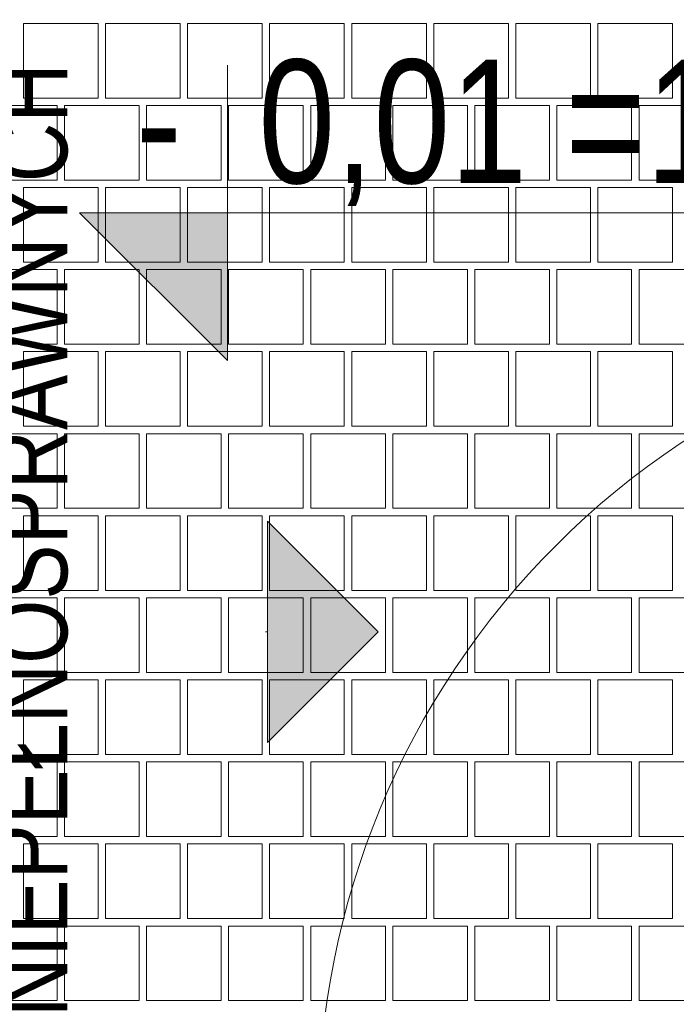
# Model space of a CAD drawing. Header units: millimetres. Extents: x -126271 to -88962, y -179170 to 5194.
# Tile 17 of 66: x -123824 to -122935, y -97371 to -96037. Entities that reach past the tile are written whole.
import ezdxf

# ---------------------------------------------------------------- set-up
doc = ezdxf.new("R2010")
doc.units = ezdxf.units.MM
doc.header["$MEASUREMENT"] = 0
for name, color, linetype in [('Nowe_0', 7, 'Continuous'), ('Nowe_Konstrukcja - Ściany zew', 7, 'Continuous'), ('Nowe_Wymiarowanie - Ogólne', 7, 'Continuous')]:
    doc.layers.add(name, color=color, linetype=linetype)
for name, color, linetype, lineweight in [('Nowe_0_Nr_pióra__21', 7, 'Continuous', 20), ('Nowe_Drzwi Archicad_Nr_pióra__3', 7, 'Continuous', 13), ('Nowe_Konstrukcja - Ściany zew_Nr_pióra__21', 7, 'Continuous', 20), ('Nowe_Tabelka_Nr_pióra__3', 7, 'Continuous', 13), ('Nowe_Tabelka_Nr_pióra__7', 7, 'Continuous', 35), ('Nowe_Wymiarowanie - Ogólne_Nr_pióra__42', 8, 'Continuous', 25)]:
    doc.layers.add(name, color=color, linetype=linetype, lineweight=lineweight)
for name, color, linetype, lineweight, true_color in [('Nowe_2D - Rysunki i Obrazki_Nr_pióra__105', 7, 'Continuous', 13, 0xcccccc), ('Nowe_Opisy - Etykiety_Nr_pióra__81', 7, 'Continuous', 13, 0x6a6a6a), ('Nowe_Wymiarowanie - Ogólne_Nr_pióra__81', 7, 'Continuous', 13, 0x6a6a6a)]:
    doc.layers.add(name, color=color, linetype=linetype, lineweight=lineweight, true_color=true_color)
doc.styles.add('STYL_AUTOMATYCZNY_1', font='arial.ttf')
doc.styles.add('STYL_AUTOMATYCZNY_3', font='arial.ttf', dxfattribs={"width": 0.8})
doc.dimstyles.new('STYL_AUTOMATYCZNY__3', dxfattribs={"dimtxt": 150, "dimasz": 47.5, "dimexe": 0.18, "dimexo": 0.0625, "dimgap": 0, "dimtad": 1, "dimdec": 0, "dimlfac": 0.1, "dimzin": 0, "dimdsep": 46, "dimtxsty": 'STYL_AUTOMATYCZNY_1', "dimblk": 'ARROWHEAD_6', "dimblk1": 'ARROWHEAD_6', "dimblk2": 'ARROWHEAD_6', "dimcen": 0.09, "dimse1": 1, "dimse2": 1, "dimclrd": 256, "dimclre": 256, "dimclrt": 8, "dimazin": 0, "dimtfac": 1, "dimtdec": 4, "dimtmove": 0, "dimatfit": 3, "dimfxl": 0, "dimtolj": 1, "dimtzin": 0, "dimarcsym": 0})
doc.dimstyles.new('STYL_AUTOMATYCZNY__6', dxfattribs={"dimtxt": 0.18, "dimasz": 182.4, "dimexe": 0.18, "dimexo": 0.0625, "dimgap": 0, "dimtad": 0, "dimtih": 1, "dimtoh": 1, "dimdec": 4, "dimzin": 0, "dimdsep": 46, "dimcen": 0.09, "dimadec": 0, "dimazin": 0, "dimtfac": 1, "dimtdec": 4, "dimtmove": 0, "dimatfit": 3, "dimldrblk": 'ARROWHEAD_5', "dimfxl": 0, "dimtolj": 1, "dimtzin": 0, "dimarcsym": 0})

# ---------------------------------------------------------------- blocks, each defined once
blk = doc.blocks.new('*X78')
at = {"layer": 'Nowe_2D - Rysunki i Obrazki_Nr_pióra__105', "color": 254, "linetype": 'Continuous', "lineweight": 13, "true_color": 0xcccccc}
for p, q in [((-123818.7, -96143.5), (-123818.7, -96042.5)), ((-123818.7, -96042.5), (-123768.2, -96042.5)), ((-123717.7, -96042.5), (-123768.2, -96042.5)), ((-123717.7, -96143.5), (-123717.7, -96042.5)), ((-123606.6, -96042.5), (-123707.6, -96042.5)), ((-123707.6, -96042.5), (-123707.6, -96143.5)), ((-123606.6, -96143.5), (-123606.6, -96042.5)), ((-123596.5, -96143.5), (-123596.5, -96042.5)), ((-123596.5, -96042.5), (-123546, -96042.5)), ((-123495.5, -96042.5), (-123546, -96042.5)), ((-123495.5, -96143.5), (-123495.5, -96042.5)), ((-123384.4, -96042.5), (-123485.4, -96042.5)), ((-123485.4, -96042.5), (-123485.4, -96143.5)), ((-123384.4, -96143.5), (-123384.4, -96042.5)), ((-123374.3, -96143.5), (-123374.3, -96042.5)), ((-123374.3, -96042.5), (-123323.8, -96042.5)), ((-123273.3, -96042.5), (-123323.8, -96042.5)), ((-123273.3, -96143.5), (-123273.3, -96042.5)), ((-123162.2, -96042.5), (-123263.2, -96042.5)), ((-123263.2, -96042.5), (-123263.2, -96143.5)), ((-123162.2, -96143.5), (-123162.2, -96042.5)), ((-123152.1, -96143.5), (-123152.1, -96042.5)), ((-123152.1, -96042.5), (-123101.6, -96042.5)), ((-123051.1, -96042.5), (-123101.6, -96042.5)), ((-123051.1, -96143.5), (-123051.1, -96042.5)), ((-122940, -96042.5), (-123041, -96042.5)), ((-123041, -96042.5), (-123041, -96143.5)), ((-122940, -96143.5), (-122940, -96042.5)), ((-123768.2, -96143.5), (-123818.7, -96143.5)), ((-123768.2, -96143.5), (-123717.7, -96143.5)), ((-123707.6, -96143.5), (-123606.6, -96143.5)), ((-123546, -96143.5), (-123596.5, -96143.5)), ((-123546, -96143.5), (-123495.5, -96143.5)), ((-123485.4, -96143.5), (-123384.4, -96143.5)), ((-123323.8, -96143.5), (-123374.3, -96143.5)), ((-123323.8, -96143.5), (-123273.3, -96143.5)), ((-123263.2, -96143.5), (-123162.2, -96143.5)), ((-123101.6, -96143.5), (-123152.1, -96143.5)), ((-123101.6, -96143.5), (-123051.1, -96143.5)), ((-123041, -96143.5), (-122940, -96143.5)), ((-123773.2, -96153.6), (-123874.2, -96153.6)), ((-123773.2, -96254.6), (-123773.2, -96153.6)), ((-123662.1, -96153.6), (-123763.1, -96153.6)), ((-123763.1, -96153.6), (-123763.1, -96254.6)), ((-123662.1, -96254.6), (-123662.1, -96153.6)), ((-123551, -96153.6), (-123652, -96153.6)), ((-123652, -96153.6), (-123652, -96254.6)), ((-123551, -96254.6), (-123551, -96153.6)), ((-123439.9, -96153.6), (-123540.9, -96153.6)), ((-123540.9, -96153.6), (-123540.9, -96254.6)), ((-123439.9, -96254.6), (-123439.9, -96153.6)), ((-123328.8, -96153.6), (-123429.8, -96153.6)), ((-123429.8, -96153.6), (-123429.8, -96254.6)), ((-123328.8, -96254.6), (-123328.8, -96153.6)), ((-123217.7, -96153.6), (-123318.7, -96153.6)), ((-123318.7, -96153.6), (-123318.7, -96254.6)), ((-123217.7, -96254.6), (-123217.7, -96153.6)), ((-123106.6, -96153.6), (-123207.6, -96153.6)), ((-123207.6, -96153.6), (-123207.6, -96254.6)), ((-123106.6, -96254.6), (-123106.6, -96153.6)), ((-122995.5, -96153.6), (-123096.5, -96153.6)), ((-123096.5, -96153.6), (-123096.5, -96254.6)), ((-122995.5, -96254.6), (-122995.5, -96153.6)), ((-122884.4, -96153.6), (-122985.4, -96153.6)), ((-122985.4, -96153.6), (-122985.4, -96254.6)), ((-123874.2, -96254.6), (-123773.2, -96254.6)), ((-123763.1, -96254.6), (-123662.1, -96254.6)), ((-123652, -96254.6), (-123551, -96254.6)), ((-123540.9, -96254.6), (-123439.9, -96254.6)), ((-123429.8, -96254.6), (-123328.8, -96254.6)), ((-123318.7, -96254.6), (-123217.7, -96254.6)), ((-123207.6, -96254.6), (-123106.6, -96254.6)), ((-123096.5, -96254.6), (-122995.5, -96254.6)), ((-122985.4, -96254.6), (-122884.4, -96254.6)), ((-123818.7, -96365.7), (-123818.7, -96264.7)), ((-123818.7, -96264.7), (-123768.2, -96264.7)), ((-123717.7, -96264.7), (-123768.2, -96264.7)), ((-123717.7, -96365.7), (-123717.7, -96264.7)), ((-123606.6, -96264.7), (-123707.6, -96264.7)), ((-123707.6, -96264.7), (-123707.6, -96365.7)), ((-123606.6, -96365.7), (-123606.6, -96264.7)), ((-123596.5, -96365.7), (-123596.5, -96264.7)), ((-123596.5, -96264.7), (-123546, -96264.7)), ((-123495.5, -96264.7), (-123546, -96264.7)), ((-123495.5, -96365.7), (-123495.5, -96264.7)), ((-123384.4, -96264.7), (-123485.4, -96264.7)), ((-123485.4, -96264.7), (-123485.4, -96365.7)), ((-123384.4, -96365.7), (-123384.4, -96264.7)), ((-123374.3, -96365.7), (-123374.3, -96264.7)), ((-123374.3, -96264.7), (-123323.8, -96264.7)), ((-123273.3, -96264.7), (-123323.8, -96264.7)), ((-123273.3, -96365.7), (-123273.3, -96264.7)), ((-123162.2, -96264.7), (-123263.2, -96264.7)), ((-123263.2, -96264.7), (-123263.2, -96365.7)), ((-123162.2, -96365.7), (-123162.2, -96264.7)), ((-123152.1, -96365.7), (-123152.1, -96264.7)), ((-123152.1, -96264.7), (-123101.6, -96264.7)), ((-123051.1, -96264.7), (-123101.6, -96264.7)), ((-123051.1, -96365.7), (-123051.1, -96264.7)), ((-122940, -96264.7), (-123041, -96264.7)), ((-123041, -96264.7), (-123041, -96365.7)), ((-122940, -96365.7), (-122940, -96264.7)), ((-123773.2, -96375.8), (-123874.2, -96375.8)), ((-123768.2, -96365.7), (-123818.7, -96365.7)), ((-123773.2, -96476.8), (-123773.2, -96375.8)), ((-123768.2, -96365.7), (-123717.7, -96365.7)), ((-123662.1, -96375.8), (-123763.1, -96375.8)), ((-123763.1, -96375.8), (-123763.1, -96476.8)), ((-123707.6, -96365.7), (-123606.6, -96365.7)), ((-123662.1, -96476.8), (-123662.1, -96375.8)), ((-123551, -96375.8), (-123652, -96375.8)), ((-123652, -96375.8), (-123652, -96476.8)), ((-123546, -96365.7), (-123596.5, -96365.7)), ((-123551, -96476.8), (-123551, -96375.8)), ((-123546, -96365.7), (-123495.5, -96365.7)), ((-123439.9, -96375.8), (-123540.9, -96375.8)), ((-123540.9, -96375.8), (-123540.9, -96476.8)), ((-123485.4, -96365.7), (-123384.4, -96365.7)), ((-123439.9, -96476.8), (-123439.9, -96375.8)), ((-123328.8, -96375.8), (-123429.8, -96375.8)), ((-123429.8, -96375.8), (-123429.8, -96476.8)), ((-123323.8, -96365.7), (-123374.3, -96365.7)), ((-123328.8, -96476.8), (-123328.8, -96375.8)), ((-123323.8, -96365.7), (-123273.3, -96365.7)), ((-123217.7, -96375.8), (-123318.7, -96375.8)), ((-123318.7, -96375.8), (-123318.7, -96476.8)), ((-123263.2, -96365.7), (-123162.2, -96365.7)), ((-123217.7, -96476.8), (-123217.7, -96375.8)), ((-123106.6, -96375.8), (-123207.6, -96375.8)), ((-123207.6, -96375.8), (-123207.6, -96476.8)), ((-123101.6, -96365.7), (-123152.1, -96365.7)), ((-123106.6, -96476.8), (-123106.6, -96375.8)), ((-123101.6, -96365.7), (-123051.1, -96365.7)), ((-122995.5, -96375.8), (-123096.5, -96375.8)), ((-123096.5, -96375.8), (-123096.5, -96476.8)), ((-123041, -96365.7), (-122940, -96365.7)), ((-122995.5, -96476.8), (-122995.5, -96375.8)), ((-122884.4, -96375.8), (-122985.4, -96375.8)), ((-122985.4, -96375.8), (-122985.4, -96476.8)), ((-123874.2, -96476.8), (-123773.2, -96476.8)), ((-123763.1, -96476.8), (-123662.1, -96476.8)), ((-123652, -96476.8), (-123551, -96476.8)), ((-123540.9, -96476.8), (-123439.9, -96476.8)), ((-123429.8, -96476.8), (-123328.8, -96476.8)), ((-123318.7, -96476.8), (-123217.7, -96476.8)), ((-123207.6, -96476.8), (-123106.6, -96476.8)), ((-123096.5, -96476.8), (-122995.5, -96476.8)), ((-122985.4, -96476.8), (-122884.4, -96476.8)), ((-123818.7, -96587.9), (-123818.7, -96486.9)), ((-123818.7, -96486.9), (-123768.2, -96486.9)), ((-123717.7, -96486.9), (-123768.2, -96486.9)), ((-123717.7, -96587.9), (-123717.7, -96486.9)), ((-123606.6, -96486.9), (-123707.6, -96486.9)), ((-123707.6, -96486.9), (-123707.6, -96587.9)), ((-123606.6, -96587.9), (-123606.6, -96486.9)), ((-123596.5, -96587.9), (-123596.5, -96486.9)), ((-123596.5, -96486.9), (-123546, -96486.9)), ((-123495.5, -96486.9), (-123546, -96486.9)), ((-123495.5, -96587.9), (-123495.5, -96486.9)), ((-123384.4, -96486.9), (-123485.4, -96486.9)), ((-123485.4, -96486.9), (-123485.4, -96587.9)), ((-123384.4, -96587.9), (-123384.4, -96486.9)), ((-123374.3, -96587.9), (-123374.3, -96486.9)), ((-123374.3, -96486.9), (-123323.8, -96486.9)), ((-123273.3, -96486.9), (-123323.8, -96486.9)), ((-123273.3, -96587.9), (-123273.3, -96486.9)), ((-123162.2, -96486.9), (-123263.2, -96486.9)), ((-123263.2, -96486.9), (-123263.2, -96587.9)), ((-123162.2, -96587.9), (-123162.2, -96486.9)), ((-123152.1, -96587.9), (-123152.1, -96486.9)), ((-123152.1, -96486.9), (-123101.6, -96486.9)), ((-123051.1, -96486.9), (-123101.6, -96486.9)), ((-123051.1, -96587.9), (-123051.1, -96486.9)), ((-122940, -96486.9), (-123041, -96486.9)), ((-123041, -96486.9), (-123041, -96587.9)), ((-122940, -96587.9), (-122940, -96486.9)), ((-123768.2, -96587.9), (-123818.7, -96587.9)), ((-123768.2, -96587.9), (-123717.7, -96587.9)), ((-123707.6, -96587.9), (-123606.6, -96587.9)), ((-123546, -96587.9), (-123596.5, -96587.9)), ((-123546, -96587.9), (-123495.5, -96587.9)), ((-123485.4, -96587.9), (-123384.4, -96587.9)), ((-123323.8, -96587.9), (-123374.3, -96587.9)), ((-123323.8, -96587.9), (-123273.3, -96587.9)), ((-123263.2, -96587.9), (-123162.2, -96587.9)), ((-123101.6, -96587.9), (-123152.1, -96587.9)), ((-123101.6, -96587.9), (-123051.1, -96587.9)), ((-123041, -96587.9), (-122940, -96587.9)), ((-123773.2, -96598), (-123874.2, -96598)), ((-123773.2, -96699), (-123773.2, -96598)), ((-123662.1, -96598), (-123763.1, -96598)), ((-123763.1, -96598), (-123763.1, -96699)), ((-123662.1, -96699), (-123662.1, -96598)), ((-123551, -96598), (-123652, -96598)), ((-123652, -96598), (-123652, -96699)), ((-123551, -96699), (-123551, -96598)), ((-123439.9, -96598), (-123540.9, -96598)), ((-123540.9, -96598), (-123540.9, -96699)), ((-123439.9, -96699), (-123439.9, -96598)), ((-123328.8, -96598), (-123429.8, -96598)), ((-123429.8, -96598), (-123429.8, -96699)), ((-123328.8, -96699), (-123328.8, -96598)), ((-123217.7, -96598), (-123318.7, -96598)), ((-123318.7, -96598), (-123318.7, -96699)), ((-123217.7, -96699), (-123217.7, -96598)), ((-123106.6, -96598), (-123207.6, -96598)), ((-123207.6, -96598), (-123207.6, -96699)), ((-123106.6, -96699), (-123106.6, -96598)), ((-122995.5, -96598), (-123096.5, -96598)), ((-123096.5, -96598), (-123096.5, -96699)), ((-122995.5, -96699), (-122995.5, -96598)), ((-122884.4, -96598), (-122985.4, -96598)), ((-122985.4, -96598), (-122985.4, -96699)), ((-123874.2, -96699), (-123773.2, -96699)), ((-123818.7, -96810.1), (-123818.7, -96709.1)), ((-123818.7, -96709.1), (-123768.2, -96709.1)), ((-123717.7, -96709.1), (-123768.2, -96709.1)), ((-123763.1, -96699), (-123662.1, -96699)), ((-123717.7, -96810.1), (-123717.7, -96709.1)), ((-123606.6, -96709.1), (-123707.6, -96709.1)), ((-123707.6, -96709.1), (-123707.6, -96810.1)), ((-123652, -96699), (-123551, -96699)), ((-123606.6, -96810.1), (-123606.6, -96709.1)), ((-123596.5, -96810.1), (-123596.5, -96709.1)), ((-123596.5, -96709.1), (-123546, -96709.1)), ((-123495.5, -96709.1), (-123546, -96709.1)), ((-123540.9, -96699), (-123439.9, -96699)), ((-123495.5, -96810.1), (-123495.5, -96709.1)), ((-123384.4, -96709.1), (-123485.4, -96709.1)), ((-123485.4, -96709.1), (-123485.4, -96810.1)), ((-123429.8, -96699), (-123328.8, -96699)), ((-123384.4, -96810.1), (-123384.4, -96709.1)), ((-123374.3, -96810.1), (-123374.3, -96709.1)), ((-123374.3, -96709.1), (-123323.8, -96709.1)), ((-123273.3, -96709.1), (-123323.8, -96709.1)), ((-123318.7, -96699), (-123217.7, -96699)), ((-123273.3, -96810.1), (-123273.3, -96709.1)), ((-123162.2, -96709.1), (-123263.2, -96709.1)), ((-123263.2, -96709.1), (-123263.2, -96810.1)), ((-123207.6, -96699), (-123106.6, -96699)), ((-123162.2, -96810.1), (-123162.2, -96709.1)), ((-123152.1, -96810.1), (-123152.1, -96709.1)), ((-123152.1, -96709.1), (-123101.6, -96709.1)), ((-123051.1, -96709.1), (-123101.6, -96709.1)), ((-123096.5, -96699), (-122995.5, -96699)), ((-123051.1, -96810.1), (-123051.1, -96709.1)), ((-122940, -96709.1), (-123041, -96709.1)), ((-123041, -96709.1), (-123041, -96810.1)), ((-122985.4, -96699), (-122884.4, -96699)), ((-122940, -96810.1), (-122940, -96709.1)), ((-123768.2, -96810.1), (-123818.7, -96810.1)), ((-123768.2, -96810.1), (-123717.7, -96810.1)), ((-123707.6, -96810.1), (-123606.6, -96810.1)), ((-123546, -96810.1), (-123596.5, -96810.1)), ((-123546, -96810.1), (-123495.5, -96810.1)), ((-123485.4, -96810.1), (-123384.4, -96810.1)), ((-123323.8, -96810.1), (-123374.3, -96810.1)), ((-123323.8, -96810.1), (-123273.3, -96810.1)), ((-123263.2, -96810.1), (-123162.2, -96810.1)), ((-123101.6, -96810.1), (-123152.1, -96810.1)), ((-123101.6, -96810.1), (-123051.1, -96810.1)), ((-123041, -96810.1), (-122940, -96810.1)), ((-123773.2, -96820.2), (-123874.2, -96820.2)), ((-123773.2, -96921.2), (-123773.2, -96820.2)), ((-123662.1, -96820.2), (-123763.1, -96820.2)), ((-123763.1, -96820.2), (-123763.1, -96921.2)), ((-123662.1, -96921.2), (-123662.1, -96820.2)), ((-123551, -96820.2), (-123652, -96820.2)), ((-123652, -96820.2), (-123652, -96921.2)), ((-123551, -96921.2), (-123551, -96820.2)), ((-123439.9, -96820.2), (-123540.9, -96820.2)), ((-123540.9, -96820.2), (-123540.9, -96921.2)), ((-123439.9, -96921.2), (-123439.9, -96820.2)), ((-123328.8, -96820.2), (-123429.8, -96820.2)), ((-123429.8, -96820.2), (-123429.8, -96921.2)), ((-123328.8, -96921.2), (-123328.8, -96820.2)), ((-123217.7, -96820.2), (-123318.7, -96820.2)), ((-123318.7, -96820.2), (-123318.7, -96921.2)), ((-123217.7, -96921.2), (-123217.7, -96820.2)), ((-123106.6, -96820.2), (-123207.6, -96820.2)), ((-123207.6, -96820.2), (-123207.6, -96921.2)), ((-123106.6, -96921.2), (-123106.6, -96820.2)), ((-122995.5, -96820.2), (-123096.5, -96820.2)), ((-123096.5, -96820.2), (-123096.5, -96921.2)), ((-122995.5, -96921.2), (-122995.5, -96820.2)), ((-122884.4, -96820.2), (-122985.4, -96820.2)), ((-122985.4, -96820.2), (-122985.4, -96921.2)), ((-123874.2, -96921.2), (-123773.2, -96921.2)), ((-123763.1, -96921.2), (-123662.1, -96921.2)), ((-123652, -96921.2), (-123551, -96921.2)), ((-123540.9, -96921.2), (-123439.9, -96921.2)), ((-123429.8, -96921.2), (-123328.8, -96921.2)), ((-123318.7, -96921.2), (-123217.7, -96921.2)), ((-123207.6, -96921.2), (-123106.6, -96921.2)), ((-123096.5, -96921.2), (-122995.5, -96921.2)), ((-122985.4, -96921.2), (-122884.4, -96921.2)), ((-123818.7, -97032.3), (-123818.7, -96931.3)), ((-123818.7, -96931.3), (-123768.2, -96931.3)), ((-123717.7, -96931.3), (-123768.2, -96931.3)), ((-123717.7, -97032.3), (-123717.7, -96931.3)), ((-123606.6, -96931.3), (-123707.6, -96931.3)), ((-123707.6, -96931.3), (-123707.6, -97032.3)), ((-123606.6, -97032.3), (-123606.6, -96931.3)), ((-123596.5, -97032.3), (-123596.5, -96931.3)), ((-123596.5, -96931.3), (-123546, -96931.3)), ((-123495.5, -96931.3), (-123546, -96931.3)), ((-123495.5, -97032.3), (-123495.5, -96931.3)), ((-123384.4, -96931.3), (-123485.4, -96931.3)), ((-123485.4, -96931.3), (-123485.4, -97032.3)), ((-123384.4, -97032.3), (-123384.4, -96931.3)), ((-123374.3, -97032.3), (-123374.3, -96931.3)), ((-123374.3, -96931.3), (-123323.8, -96931.3)), ((-123273.3, -96931.3), (-123323.8, -96931.3)), ((-123273.3, -97032.3), (-123273.3, -96931.3)), ((-123162.2, -96931.3), (-123263.2, -96931.3)), ((-123263.2, -96931.3), (-123263.2, -97032.3)), ((-123162.2, -97032.3), (-123162.2, -96931.3)), ((-123152.1, -97032.3), (-123152.1, -96931.3)), ((-123152.1, -96931.3), (-123101.6, -96931.3)), ((-123051.1, -96931.3), (-123101.6, -96931.3)), ((-123051.1, -97032.3), (-123051.1, -96931.3)), ((-122940, -96931.3), (-123041, -96931.3)), ((-123041, -96931.3), (-123041, -97032.3)), ((-122940, -97032.3), (-122940, -96931.3)), ((-123773.2, -97042.4), (-123874.2, -97042.4)), ((-123768.2, -97032.3), (-123818.7, -97032.3)), ((-123773.2, -97143.4), (-123773.2, -97042.4)), ((-123768.2, -97032.3), (-123717.7, -97032.3)), ((-123662.1, -97042.4), (-123763.1, -97042.4)), ((-123763.1, -97042.4), (-123763.1, -97143.4)), ((-123707.6, -97032.3), (-123606.6, -97032.3)), ((-123662.1, -97143.4), (-123662.1, -97042.4)), ((-123551, -97042.4), (-123652, -97042.4)), ((-123652, -97042.4), (-123652, -97143.4)), ((-123546, -97032.3), (-123596.5, -97032.3)), ((-123551, -97143.4), (-123551, -97042.4)), ((-123546, -97032.3), (-123495.5, -97032.3)), ((-123439.9, -97042.4), (-123540.9, -97042.4)), ((-123540.9, -97042.4), (-123540.9, -97143.4)), ((-123485.4, -97032.3), (-123384.4, -97032.3)), ((-123439.9, -97143.4), (-123439.9, -97042.4)), ((-123328.8, -97042.4), (-123429.8, -97042.4)), ((-123429.8, -97042.4), (-123429.8, -97143.4)), ((-123323.8, -97032.3), (-123374.3, -97032.3)), ((-123328.8, -97143.4), (-123328.8, -97042.4)), ((-123323.8, -97032.3), (-123273.3, -97032.3)), ((-123217.7, -97042.4), (-123318.7, -97042.4)), ((-123318.7, -97042.4), (-123318.7, -97143.4)), ((-123263.2, -97032.3), (-123162.2, -97032.3)), ((-123217.7, -97143.4), (-123217.7, -97042.4)), ((-123106.6, -97042.4), (-123207.6, -97042.4)), ((-123207.6, -97042.4), (-123207.6, -97143.4)), ((-123101.6, -97032.3), (-123152.1, -97032.3)), ((-123106.6, -97143.4), (-123106.6, -97042.4)), ((-123101.6, -97032.3), (-123051.1, -97032.3)), ((-122995.5, -97042.4), (-123096.5, -97042.4)), ((-123096.5, -97042.4), (-123096.5, -97143.4)), ((-123041, -97032.3), (-122940, -97032.3)), ((-122995.5, -97143.4), (-122995.5, -97042.4)), ((-122884.4, -97042.4), (-122985.4, -97042.4)), ((-122985.4, -97042.4), (-122985.4, -97143.4)), ((-123874.2, -97143.4), (-123773.2, -97143.4)), ((-123763.1, -97143.4), (-123662.1, -97143.4)), ((-123652, -97143.4), (-123551, -97143.4)), ((-123540.9, -97143.4), (-123439.9, -97143.4)), ((-123429.8, -97143.4), (-123328.8, -97143.4)), ((-123318.7, -97143.4), (-123217.7, -97143.4)), ((-123207.6, -97143.4), (-123106.6, -97143.4)), ((-123096.5, -97143.4), (-122995.5, -97143.4)), ((-122985.4, -97143.4), (-122884.4, -97143.4)), ((-123818.7, -97254.5), (-123818.7, -97153.5)), ((-123818.7, -97153.5), (-123768.2, -97153.5)), ((-123717.7, -97153.5), (-123768.2, -97153.5)), ((-123717.7, -97254.5), (-123717.7, -97153.5)), ((-123606.6, -97153.5), (-123707.6, -97153.5)), ((-123707.6, -97153.5), (-123707.6, -97254.5)), ((-123606.6, -97254.5), (-123606.6, -97153.5)), ((-123596.5, -97254.5), (-123596.5, -97153.5)), ((-123596.5, -97153.5), (-123546, -97153.5)), ((-123495.5, -97153.5), (-123546, -97153.5)), ((-123495.5, -97254.5), (-123495.5, -97153.5)), ((-123384.4, -97153.5), (-123485.4, -97153.5)), ((-123485.4, -97153.5), (-123485.4, -97254.5)), ((-123384.4, -97254.5), (-123384.4, -97153.5)), ((-123374.3, -97254.5), (-123374.3, -97153.5)), ((-123374.3, -97153.5), (-123323.8, -97153.5)), ((-123273.3, -97153.5), (-123323.8, -97153.5)), ((-123273.3, -97254.5), (-123273.3, -97153.5)), ((-123162.2, -97153.5), (-123263.2, -97153.5)), ((-123263.2, -97153.5), (-123263.2, -97254.5)), ((-123162.2, -97254.5), (-123162.2, -97153.5)), ((-123152.1, -97254.5), (-123152.1, -97153.5)), ((-123152.1, -97153.5), (-123101.6, -97153.5)), ((-123051.1, -97153.5), (-123101.6, -97153.5)), ((-123051.1, -97254.5), (-123051.1, -97153.5)), ((-122940, -97153.5), (-123041, -97153.5)), ((-123041, -97153.5), (-123041, -97254.5)), ((-122940, -97254.5), (-122940, -97153.5)), ((-123768.2, -97254.5), (-123818.7, -97254.5)), ((-123768.2, -97254.5), (-123717.7, -97254.5)), ((-123707.6, -97254.5), (-123606.6, -97254.5)), ((-123546, -97254.5), (-123596.5, -97254.5)), ((-123546, -97254.5), (-123495.5, -97254.5)), ((-123485.4, -97254.5), (-123384.4, -97254.5)), ((-123323.8, -97254.5), (-123374.3, -97254.5)), ((-123323.8, -97254.5), (-123273.3, -97254.5)), ((-123263.2, -97254.5), (-123162.2, -97254.5)), ((-123101.6, -97254.5), (-123152.1, -97254.5)), ((-123101.6, -97254.5), (-123051.1, -97254.5)), ((-123041, -97254.5), (-122940, -97254.5)), ((-123773.2, -97264.6), (-123874.2, -97264.6)), ((-123773.2, -97365.6), (-123773.2, -97264.6)), ((-123662.1, -97264.6), (-123763.1, -97264.6)), ((-123763.1, -97264.6), (-123763.1, -97365.6)), ((-123662.1, -97365.6), (-123662.1, -97264.6)), ((-123551, -97264.6), (-123652, -97264.6)), ((-123652, -97264.6), (-123652, -97365.6)), ((-123551, -97365.6), (-123551, -97264.6)), ((-123439.9, -97264.6), (-123540.9, -97264.6)), ((-123540.9, -97264.6), (-123540.9, -97365.6)), ((-123439.9, -97365.6), (-123439.9, -97264.6)), ((-123328.8, -97264.6), (-123429.8, -97264.6)), ((-123429.8, -97264.6), (-123429.8, -97365.6)), ((-123328.8, -97365.6), (-123328.8, -97264.6)), ((-123217.7, -97264.6), (-123318.7, -97264.6)), ((-123318.7, -97264.6), (-123318.7, -97365.6)), ((-123217.7, -97365.6), (-123217.7, -97264.6)), ((-123106.6, -97264.6), (-123207.6, -97264.6)), ((-123207.6, -97264.6), (-123207.6, -97365.6)), ((-123106.6, -97365.6), (-123106.6, -97264.6)), ((-122995.5, -97264.6), (-123096.5, -97264.6)), ((-123096.5, -97264.6), (-123096.5, -97365.6)), ((-122995.5, -97365.6), (-122995.5, -97264.6)), ((-122884.4, -97264.6), (-122985.4, -97264.6)), ((-122985.4, -97264.6), (-122985.4, -97365.6)), ((-123874.2, -97365.6), (-123773.2, -97365.6)), ((-123763.1, -97365.6), (-123662.1, -97365.6)), ((-123652, -97365.6), (-123551, -97365.6)), ((-123540.9, -97365.6), (-123439.9, -97365.6)), ((-123429.8, -97365.6), (-123328.8, -97365.6)), ((-123318.7, -97365.6), (-123217.7, -97365.6)), ((-123207.6, -97365.6), (-123106.6, -97365.6)), ((-123096.5, -97365.6), (-122995.5, -97365.6)), ((-122985.4, -97365.6), (-122884.4, -97365.6))]:
    blk.add_line(p, q, dxfattribs=at)
blk = doc.blocks.new('Wypełnienie_6_1', base_point=(0, 0))
at = {"layer": 'Nowe_2D - Rysunki i Obrazki_Nr_pióra__105', "color": 254, "linetype": 'Continuous', "lineweight": 13, "true_color": 0xcccccc}
blk.add_blockref('*X78', (0, 0), dxfattribs=at)
blk = doc.blocks.new('Drzwi 27_9')
at = {"layer": 'Nowe_Drzwi Archicad_Nr_pióra__3', "color": 7, "linetype": 'Continuous', "lineweight": 13}
for p, q in [((510, 1020), (510, 1100)), ((510, 1100), (550, 1100)), ((550, 1100), (550, 1020)), ((550, 1020), (510, 1020)), ((530, 1020), (530, 80)), ((510, 0), (510, 80)), ((510, 80), (550, 80)), ((550, 80), (550, 0)), ((-550, 0), (-600, 0)), ((-600, 0), (-600, -100)), ((-600, 0), (-600, -20)), ((-600, 0), (-600, -20)), ((-550, -100), (-550, 0)), ((550, 0), (510, 0)), ((600, 0), (550, 0)), ((550, 0), (550, -100)), ((600, -100), (600, 0)), ((600, 0), (600, -20)), ((600, 0), (600, -20)), ((-600, -20), (-600, -100)), ((-600, -20), (-600, -100)), ((600, -20), (600, -100)), ((600, -20), (600, -100)), ((-600, -100), (-550, -100)), ((-580, -100), (-580, -530)), ((550, -100), (600, -100)), ((580, -100), (580, -530)), ((-600, -530), (-580, -530)), ((600, -530), (580, -530))]:
    blk.add_line(p, q, dxfattribs=at)
at = {"layer": 'Nowe_Drzwi Archicad_Nr_pióra__3', "color": 7, "linetype": 'Continuous', "lineweight": 13, "flags": 128}
for points in [[(530, 1020), (530, 80), (510, 80), (510, 1020)], [(550, 1020), (550, 80), (530, 80), (530, 1020)]]:
    blk.add_lwpolyline(points, close=True, dxfattribs=at)
at = {"layer": 'Nowe_Drzwi Archicad_Nr_pióra__3', "color": 7, "linetype": 'Continuous', "lineweight": 13}
blk.add_arc((550, 0), 1100, 90, 180, dxfattribs=at)
blk = doc.blocks.new('Ściana_48_1', base_point=(-121929.5, -96376.6))
at = {"layer": 'Nowe_Drzwi Archicad_Nr_pióra__3', "color": 7, "linetype": 'Continuous', "lineweight": 13, "xscale": -1, "zscale": 1000, "rotation": 89.99999999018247}
blk.add_blockref('Drzwi 27_9', (-122319.5, -96976.6), dxfattribs=at)
blk = doc.blocks.new('Polilinia_3_1', base_point=(-123490.8, -96866.2))
at = {"layer": 'Nowe_0', "linetype": 'Continuous', "lineweight": 0, "true_color": 0x000000}
blk.add_hatch(color=18, dxfattribs=at).paths.add_polyline_path([(-123338.4, -96866.2), (-123488.4, -96716.2), (-123488.4, -97016.2)])
at = {"layer": 'Nowe_0_Nr_pióra__21', "color": 7, "linetype": 'Continuous', "lineweight": 20}
for p, q in [((-123488.4, -97016.2), (-123488.4, -96716.2)), ((-123338.4, -96866.2), (-123488.4, -96716.2)), ((-123338.4, -96866.2), (-123488.4, -97016.2))]:
    blk.add_line(p, q, dxfattribs=at)
at = {"layer": 'Nowe_0_Nr_pióra__21', "color": 7, "linetype": 'Continuous', "lineweight": 20, "flags": 128}
blk.add_lwpolyline([(-123490.8, -96866.2), (-123488.4, -96866.2)], dxfattribs=at)
blk = doc.blocks.new('*D369')
at = {"layer": 'Nowe_Wymiarowanie - Ogólne_Nr_pióra__81', "color": 251, "linetype": 'Continuous', "lineweight": 13, "true_color": 0x6a6a6a}
for p, q in [((-124546.5, -90959.1), (-124546.5, -90996.6)), ((-124521.5, -91021.6), (-124571.5, -90971.6)), ((-124593.4, -90996.6), (-124499.7, -90996.6)), ((-124546.5, -90996.6), (-124546.5, -96376.6)), ((-124521.5, -96401.6), (-124571.5, -96351.6)), ((-124593.4, -96376.6), (-124499.7, -96376.6)), ((-124546.5, -96376.6), (-124546.5, -97576.6))]:
    blk.add_line(p, q, dxfattribs=at)
at = {"layer": 'Nowe_Wymiarowanie - Ogólne_Nr_pióra__42', "color": 8, "lineweight": 25, "insert": (-124576.5, -93858.2), "char_height": 150, "attachment_point": 7, "rotation": 90, "style": 'STYL_AUTOMATYCZNY_1'}
blk.add_mtext('\\A1;{\\pql;\\fArial|b0|i0|c238|p0;\\W1.000000;538}', dxfattribs=at)
blk = doc.blocks.new('ARROWHEAD_6')
at = {"color": 0, "linetype": 'Continuous', "lineweight": 0}
for p, q in [((-0.5, -0.5), (0.5, 0.5)), ((0, 0), (-1, 0))]:
    blk.add_line(p, q, dxfattribs=at)
blk = doc.blocks.new('*D370')
at = {"layer": 'Nowe_Wymiarowanie - Ogólne_Nr_pióra__81', "color": 251, "linetype": 'Continuous', "lineweight": 13, "true_color": 0x6a6a6a}
for p, q in [((-124521.5, -96401.6), (-124571.5, -96351.6)), ((-124546.5, -96376.6), (-124546.5, -97576.6)), ((-124521.5, -97601.6), (-124571.5, -97551.6)), ((-124593.4, -97576.6), (-124499.7, -97576.6)), ((-124546.5, -97576.6), (-124546.5, -100492.2))]:
    blk.add_line(p, q, dxfattribs=at)
at = {"layer": 'Nowe_Wymiarowanie - Ogólne_Nr_pióra__42', "color": 8, "lineweight": 25, "insert": (-124576.5, -97148.2), "char_height": 150, "attachment_point": 7, "rotation": 90, "style": 'STYL_AUTOMATYCZNY_1'}
blk.add_mtext('\\A1;{\\pql;\\fArial|b0|i0|c238|p0;\\W1.000000;120}', dxfattribs=at)
blk = doc.blocks.new('*D374')
at = {"layer": 'Nowe_Wymiarowanie - Ogólne_Nr_pióra__81', "color": 251, "linetype": 'Continuous', "lineweight": 13, "true_color": 0x6a6a6a}
for p, q in [((-125357.4, -90996.6), (-125357.4, -90959.1)), ((-125332.4, -91021.6), (-125382.4, -90971.6)), ((-125310.6, -90996.6), (-125404.3, -90996.6)), ((-125357.4, -103836.6), (-125357.4, -90996.6)), ((-125382.4, -103811.6), (-125332.4, -103861.6)), ((-125310.6, -103836.6), (-125404.3, -103836.6)), ((-125357.4, -103874.1), (-125357.4, -103836.6))]:
    blk.add_line(p, q, dxfattribs=at)
at = {"layer": 'Nowe_Wymiarowanie - Ogólne_Nr_pióra__42', "color": 8, "lineweight": 25, "insert": (-125387.4, -97674), "char_height": 150, "attachment_point": 7, "rotation": 90, "style": 'STYL_AUTOMATYCZNY_1'}
blk.add_mtext('\\A1;{\\pql;\\fArial|b0|i0|c238|p0;\\W1.000000;1\xa0284}', dxfattribs=at)
blk = doc.blocks.new('ARROWHEAD_5')
at = {"linetype": 'Continuous', "lineweight": 0}
blk.add_hatch(color=0, dxfattribs=at).paths.add_polyline_path([(-1, 0.2679), (0, 0), (-1, -0.2679)])
at = {"color": 0, "linetype": 'Continuous', "lineweight": 0}
blk.add_line((0, 0), (-1, 0), dxfattribs=at)

msp = doc.modelspace()

# ---------------------------------------------------------------- hatches: boundary and pattern name
at = {"layer": 'Nowe_Konstrukcja - Ściany zew_Nr_pióra__21', "linetype": 'Continuous', "lineweight": 20}
msp.add_hatch(color=7, dxfattribs=at).paths.add_polyline_path([(-123542.6, -96498.9), (-123542.6, -96298.9), (-123742.6, -96298.9)])

# ---------------------------------------------------------------- linework, layer by layer
at = {"layer": 'Nowe_0_Nr_pióra__21', "color": 7, "linetype": 'Continuous', "lineweight": 20, "flags": 128}
msp.add_lwpolyline([(-123542.6, -96098.9), (-123542.6, -96498.9), (-123542.6, -96298.9), (-123742.6, -96298.9), (-123542.6, -96498.9), (-123542.6, -96298.9), (-122342.6, -96298.9)], dxfattribs=at)

# ---------------------------------------------------------------- block references
at = {"layer": 'Nowe_0', "color": 7, "linetype": 'Continuous', "lineweight": 20}
msp.add_blockref('Polilinia_3_1', (-123490.8, -96866.2), dxfattribs=at)
at = {"layer": 'Nowe_2D - Rysunki i Obrazki_Nr_pióra__105', "color": 254, "linetype": 'Continuous', "lineweight": 13, "true_color": 0xcccccc}
msp.add_blockref('Wypełnienie_6_1', (0, 0), dxfattribs=at)
at = {"layer": 'Nowe_Konstrukcja - Ściany zew', "color": 7, "lineweight": 20}
msp.add_blockref('Ściana_48_1', (-121929.5, -96376.6), dxfattribs=at)

# ---------------------------------------------------------------- texts
at = {"layer": 'Nowe_Tabelka_Nr_pióra__3', "color": 7, "linetype": 'Continuous', "lineweight": 13, "insert": (-123666.7, -96289.8), "char_height": 167.1876, "attachment_point": 7, "style": 'STYL_AUTOMATYCZNY_3'}
msp.add_mtext('\\A1;{\\pql;\\fArial|b0|i0|c238|p0;\\W0.800000;-  0,0\\fArial|b0|i0|c238|p0;\\W0.800000;1\\fArial|b0|i0|c238|p0;\\W0.800000; =190,3\\fArial|b0|i0|c238|p0;\\W0.800000;1}', dxfattribs=at)
at = {"layer": 'Nowe_Tabelka_Nr_pióra__7', "color": 7, "linetype": 'Continuous', "lineweight": 35, "insert": (-123757.9, -96866.2), "char_height": 100, "attachment_point": 8, "rotation": 90, "line_spacing_factor": 0.92087, "style": 'STYL_AUTOMATYCZNY_3'}
msp.add_mtext('\\A1;{\\pqc;\\fArial|b0|i0|c238|p0;\\W0.800000;WYJŚCIE DODATKOWE\\P\\pqc;\\fArial|b0|i0|c238|p0;\\W0.800000;DLA NIEPEŁNOSPRAWNYCH}', dxfattribs=at)

# ---------------------------------------------------------------- dimensions: what is measured, and where the dimension line sits
at = {"layer": 'Nowe_Wymiarowanie - Ogólne', "color": 251, "linetype": 'Continuous', "lineweight": 13, "true_color": 0x6a6a6a}
for base, p1, p2, angle, picture, middle in [((-125357.4, -90996.6), (-121039.5, -103836.6), (-122319.5, -90996.6), 90, '*D374', (-125462.4, -97416.7)), ((-124546.5, -96376.6), (-122319.5, -90996.6), (-122319.5, -96376.6), 270, '*D369', (-124651.5, -93687)), ((-124546.5, -97576.6), (-122319.5, -96376.6), (-122319.5, -97576.6), 270, '*D370', (-124651.5, -96977))]:
    dim = msp.add_linear_dim(base=base, p1=p1, p2=p2, angle=angle, dimstyle='STYL_AUTOMATYCZNY__3', dxfattribs=at)
    dim.commit()
    dim.dimension.update_dxf_attribs({"geometry": picture, "text_midpoint": middle, "dimtype": 160, "text_rotation": 90})

# ---------------------------------------------------------------- leaders
at = {"layer": 'Nowe_Opisy - Etykiety_Nr_pióra__81', "color": 251, "linetype": 'Continuous', "lineweight": 13, "true_color": 0x6a6a6a, "annotation_type": 0, "has_hookline": 1, "hookline_direction": 1, "text_width": 2387.2}
msp.add_leader([(-122287, -96072.5), (-122544.1, -95764.8), (-122743.9, -95815.4)], dimstyle='STYL_AUTOMATYCZNY__6', dxfattribs=at)

doc.saveas('drawing.dxf')
